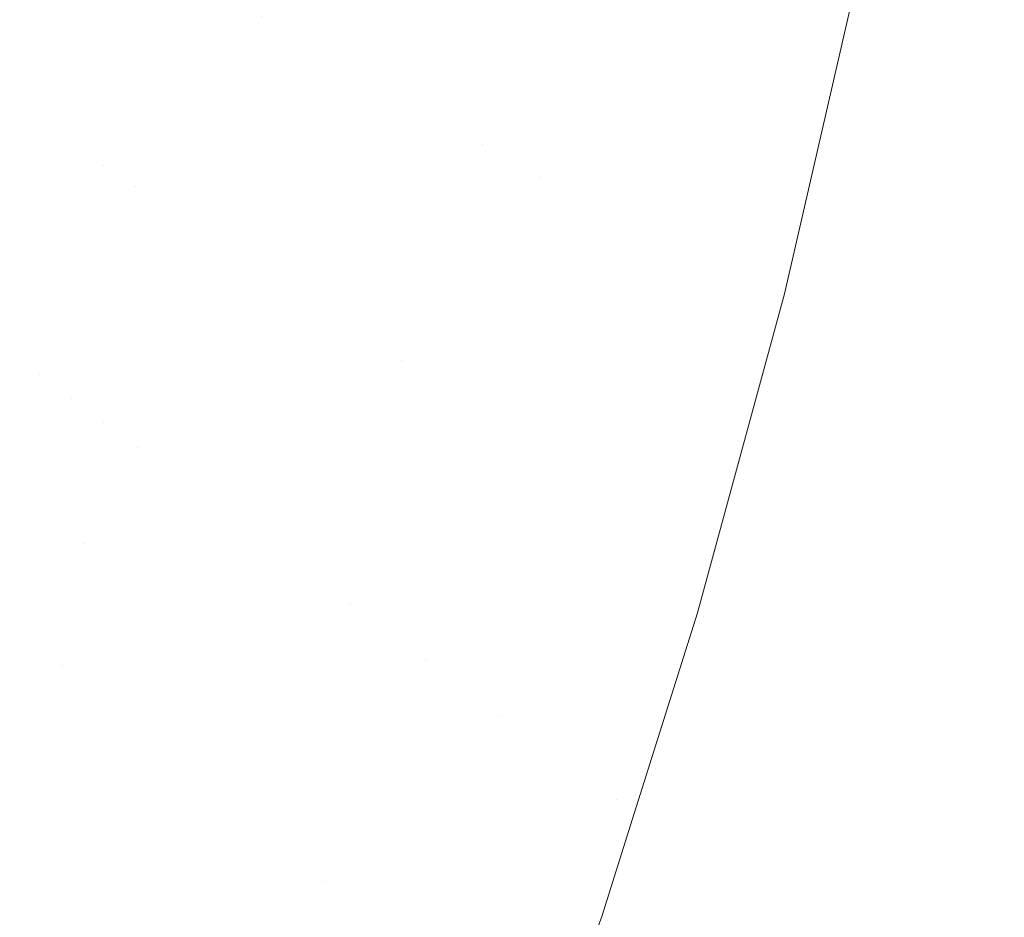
# Model space of a CAD drawing. Header units: centimetres. Extents: x -17.1 to 18.2, y 3.4 to 5.2.
# Tile 245 of 256: x 6.3749 to 6.4224, y 3.7638 to 3.8071. Entities that reach past the tile are written whole.
import ezdxf

# ---------------------------------------------------------------- set-up
doc = ezdxf.new("R2010")
doc.units = ezdxf.units.CM
doc.header["$LTSCALE"] = 2.54
doc.layers.add('Lucido design-1', color=7, linetype='Continuous')

# ---------------------------------------------------------------- blocks, each defined once
blk = doc.blocks.new('Gruppo-4-1')
at = {"color": 7, "linetype": 'Continuous', "lineweight": 9}
blk.add_3dface([(-17.020308, 5.100212, -1872.215514), (-17.020308, 3.500212, -1872.215514), (18.147234, 3.500212, -1872.215514), (18.147234, 5.100212, -1872.215514)], dxfattribs=at)
for points, invisible_edges in [([(18.147234, 5.100212, -1873.015514), (6.24222, 3.601209, -1873.015514), (6.247738, 3.602007, -1873.015514)], 9), ([(6.24222, 3.601209, -1873.015514), (18.147234, 5.100212, -1873.015514), (18.147234, 3.500212, -1873.015514)], 9), ([(18.147234, 5.100212, -1873.015514), (6.247738, 3.602007, -1873.015514), (6.250767, 3.602575, -1873.015514)], 9), ([(6.250767, 3.602575, -1873.015514), (6.253268, 3.603044, -1873.015514), (18.147234, 5.100212, -1873.015514)], 10), ([(18.147234, 5.100212, -1873.015514), (6.253268, 3.603044, -1873.015514), (6.258817, 3.604324, -1873.015514)], 9), ([(18.147234, 5.100212, -1873.015514), (6.258817, 3.604324, -1873.015514), (6.26439, 3.605856, -1873.015514)], 9), ([(18.147234, 5.100212, -1873.015514), (6.26439, 3.605856, -1873.015514), (6.269994, 3.607647, -1873.015514)], 9), ([(18.147234, 5.100212, -1873.015514), (6.269994, 3.607647, -1873.015514), (6.275634, 3.609711, -1873.015514)], 9), ([(18.147234, 5.100212, -1873.015514), (6.275634, 3.609711, -1873.015514), (6.281313, 3.612058, -1873.015514)], 9), ([(18.147234, 5.100212, -1873.015514), (6.281313, 3.612058, -1873.015514), (6.287038, 3.614703, -1873.015514)], 9), ([(18.147234, 5.100212, -1873.015514), (6.287038, 3.614703, -1873.015514), (6.292811, 3.617664, -1873.015514)], 9), ([(18.147234, 5.100212, -1873.015514), (6.292811, 3.617664, -1873.015514), (6.298004, 3.620601, -1873.015514), (6.298635, 3.620958, -1873.015514)], 9), ([(18.147234, 5.100212, -1873.015514), (6.298635, 3.620958, -1873.015514), (6.304513, 3.624607, -1873.015514)], 9), ([(18.147234, 5.100212, -1873.015514), (6.304513, 3.624607, -1873.015514), (6.310445, 3.628633, -1873.015514)], 9), ([(18.147234, 5.100212, -1873.015514), (6.310445, 3.628633, -1873.015514), (6.316431, 3.633061, -1873.015514)], 9), ([(18.147234, 5.100212, -1873.015514), (6.316431, 3.633061, -1873.015514), (6.319508, 3.635537, -1873.015514), (6.322469, 3.637919, -1873.015514)], 9), ([(18.147234, 5.100212, -1873.015514), (6.322469, 3.637919, -1873.015514), (6.328555, 3.643236, -1873.015514)], 9), ([(18.147234, 5.100212, -1873.015514), (6.328555, 3.643236, -1873.015514), (6.334685, 3.649043, -1873.015514)], 9), ([(18.147234, 5.100212, -1873.015514), (6.334685, 3.649043, -1873.015514), (6.340848, 3.655373, -1873.015514)], 9), ([(18.147234, 5.100212, -1873.015514), (6.340848, 3.655373, -1873.015514), (6.347034, 3.662262, -1873.015514)], 9), ([(18.147234, 5.100212, -1873.015514), (6.347034, 3.662262, -1873.015514), (6.353228, 3.669745, -1873.015514)], 9), ([(18.147234, 5.100212, -1873.015514), (6.353228, 3.669745, -1873.015514), (6.356636, 3.674215, -1873.015514)], 9), ([(6.356636, 3.674215, -1873.015514), (6.359413, 3.677858, -1873.015514), (18.147234, 5.100212, -1873.015514)], 10), ([(18.147234, 5.100212, -1873.015514), (6.359413, 3.677858, -1873.015514), (6.365564, 3.686638, -1873.015514)], 9), ([(6.365564, 3.686638, -1873.015514), (6.369371, 3.692466, -1873.015514), (18.147234, 5.100212, -1873.015514)], 10), ([(18.147234, 5.100212, -1873.015514), (6.369371, 3.692466, -1873.015514), (6.371905, 3.696635, -1873.015514)], 9), ([(6.371905, 3.696635, -1873.015514), (6.375446, 3.702463, -1873.015514), (18.147234, 5.100212, -1873.015514)], 10), ([(18.147234, 5.100212, -1873.015514), (6.375446, 3.702463, -1873.015514), (6.381366, 3.713153, -1873.015514)], 9), ([(18.147234, 5.100212, -1873.015514), (6.381366, 3.713153, -1873.015514), (6.384928, 3.720239, -1873.015514)], 9), ([(6.384928, 3.720239, -1873.015514), (6.387131, 3.72462, -1873.015514), (18.147234, 5.100212, -1873.015514)], 10), ([(18.147234, 5.100212, -1873.015514), (6.387131, 3.72462, -1873.015514), (6.392692, 3.736882, -1873.015514)], 9), ([(6.392692, 3.736882, -1873.015514), (6.397999, 3.749945, -1873.015514), (18.147234, 5.100212, -1873.015514)], 10), ([(18.147234, 5.100212, -1873.015514), (6.397999, 3.749945, -1873.015514), (6.402994, 3.763808, -1873.015514)], 9), ([(18.147234, 5.100212, -1873.015514), (6.402994, 3.763808, -1873.015514), (6.404562, 3.768772, -1873.015514)], 9), ([(6.404562, 3.768772, -1873.015514), (6.40762, 3.778454, -1873.015514), (18.147234, 5.100212, -1873.015514)], 10), ([(6.40762, 3.778454, -1873.015514), (6.411813, 3.79385, -1873.015514), (18.147234, 5.100212, -1873.015514)], 10), ([(6.411813, 3.79385, -1873.015514), (6.415513, 3.809947, -1873.015514), (18.147234, 5.100212, -1873.015514)], 10), ([(6.398905, 3.812436, -1873.012437), (6.402073, 3.822686, -1873.012805), (6.397247, 3.801064, -1873.012805)], 11), ([(6.402073, 3.822686, -1873.012805), (6.403029, 3.822265, -1873.01315), (6.398177, 3.800526, -1873.01315), (6.397247, 3.801064, -1873.012805)], 15), ([(6.399112, 3.799984, -1873.013472), (6.398177, 3.800526, -1873.01315), (6.403029, 3.822265, -1873.01315), (6.403989, 3.821841, -1873.013472)], 15), ([(6.403989, 3.821841, -1873.013472), (6.404955, 3.821416, -1873.013772), (6.400051, 3.799441, -1873.013772), (6.399112, 3.799984, -1873.013472)], 15), ([(6.400051, 3.799441, -1873.013772), (6.404955, 3.821416, -1873.013772), (6.405925, 3.820989, -1873.014048)], 11), ([(6.400051, 3.799441, -1873.013772), (6.405925, 3.820989, -1873.014048), (6.394471, 3.776228, -1873.014048)], 11), ([(6.405925, 3.820989, -1873.014048), (6.406898, 3.82056, -1873.014301), (6.395382, 3.775557, -1873.014301), (6.394471, 3.776228, -1873.014048)], 15), ([(6.396297, 3.774883, -1873.01453), (6.395382, 3.775557, -1873.014301), (6.406898, 3.82056, -1873.014301), (6.407875, 3.82013, -1873.01453)], 15), ([(6.407875, 3.82013, -1873.01453), (6.408856, 3.819698, -1873.014736), (6.397215, 3.774208, -1873.014736), (6.396297, 3.774883, -1873.01453)], 15), ([(6.398136, 3.77353, -1873.014918), (6.397215, 3.774208, -1873.014736), (6.408856, 3.819698, -1873.014736), (6.409839, 3.819265, -1873.014918)], 15), ([(6.409839, 3.819265, -1873.014918), (6.410825, 3.818831, -1873.015076), (6.399059, 3.77285, -1873.015076), (6.398136, 3.77353, -1873.014918)], 15), ([(6.399984, 3.77217, -1873.015209), (6.399059, 3.77285, -1873.015076), (6.410825, 3.818831, -1873.015076), (6.411813, 3.818396, -1873.015209)], 15), ([(6.411813, 3.818396, -1873.015209), (6.412802, 3.81796, -1873.015319), (6.400911, 3.771487, -1873.015319), (6.399984, 3.77217, -1873.015209)], 15), ([(6.401839, 3.770804, -1873.015404), (6.400911, 3.771487, -1873.015319), (6.412802, 3.81796, -1873.015319), (6.413794, 3.817524, -1873.015404)], 15), ([(6.413794, 3.817524, -1873.015404), (6.414786, 3.817087, -1873.015465), (6.402768, 3.77012, -1873.015465), (6.401839, 3.770804, -1873.015404)], 15), ([(6.389865, 3.817026, -1873.007589), (6.387418, 3.806756, -1873.007589), (6.386568, 3.807248, -1873.006994)], 11), ([(6.388277, 3.806259, -1873.008165), (6.387418, 3.806756, -1873.007589), (6.389865, 3.817026, -1873.007589), (6.390736, 3.816584, -1873.008165)], 15), ([(6.403698, 3.769436, -1873.015502), (6.402768, 3.77012, -1873.015465), (6.414786, 3.817087, -1873.015465), (6.415779, 3.816649, -1873.015502)], 15), ([(6.390736, 3.816584, -1873.008165), (6.391616, 3.816137, -1873.008722), (6.389143, 3.805757, -1873.008722), (6.388277, 3.806259, -1873.008165)], 15), ([(6.415513, 3.809947, -1873.015514), (6.411813, 3.79385, -1873.015514), (6.403698, 3.769436, -1873.015502), (6.415779, 3.816649, -1873.015502)], 14), ([(6.390017, 3.805251, -1873.009258), (6.389143, 3.805757, -1873.008722), (6.391616, 3.816137, -1873.008722), (6.392503, 3.815687, -1873.009258)], 15), ([(6.392503, 3.815687, -1873.009258), (6.393397, 3.815233, -1873.009775), (6.390898, 3.804741, -1873.009775), (6.390017, 3.805251, -1873.009258)], 15), ([(6.391786, 3.804227, -1873.010272), (6.390898, 3.804741, -1873.009775), (6.393397, 3.815233, -1873.009775), (6.394299, 3.814775, -1873.010272)], 15), ([(6.394299, 3.814775, -1873.010272), (6.395207, 3.814314, -1873.010748), (6.392681, 3.803709, -1873.010748), (6.391786, 3.804227, -1873.010272)], 15), ([(6.374908, 3.814, -1872.996074), (6.376334, 3.813174, -1872.99772), (6.373714, 3.803486, -1872.99772), (6.372312, 3.804403, -1872.996074)], 15), ([(6.393582, 3.803187, -1873.011202), (6.392681, 3.803709, -1873.010748), (6.395207, 3.814314, -1873.010748), (6.396122, 3.813849, -1873.011202)], 15), ([(6.396122, 3.813849, -1873.011202), (6.397044, 3.813381, -1873.011636), (6.39449, 3.802661, -1873.011636), (6.393582, 3.803187, -1873.011202)], 15), ([(6.375156, 3.802541, -1872.999315), (6.373714, 3.803486, -1872.99772), (6.376334, 3.813174, -1872.99772), (6.377802, 3.812324, -1872.999315)], 15), ([(6.395403, 3.802132, -1873.012047), (6.39449, 3.802661, -1873.011636), (6.397044, 3.813381, -1873.011636), (6.397971, 3.81291, -1873.012047)], 15), ([(6.397971, 3.81291, -1873.012047), (6.398905, 3.812436, -1873.012437), (6.396323, 3.801599, -1873.012437), (6.395403, 3.802132, -1873.012047)], 15), ([(6.377802, 3.812324, -1872.999315), (6.379311, 3.811451, -1873.000853), (6.376638, 3.80157, -1873.000853), (6.375156, 3.802541, -1872.999315)], 15), ([(6.397247, 3.801064, -1873.012805), (6.396323, 3.801599, -1873.012437), (6.398905, 3.812436, -1873.012437)], 11), ([(6.376638, 3.80157, -1873.000853), (6.379311, 3.811451, -1873.000853), (6.380858, 3.810555, -1873.002333), (6.378159, 3.800574, -1873.002333)], 15), ([(6.378933, 3.800067, -1873.003049), (6.378159, 3.800574, -1873.002333), (6.380858, 3.810555, -1873.002333), (6.382444, 3.809636, -1873.003749)], 15), ([(6.382444, 3.809636, -1873.003749), (6.379717, 3.799554, -1873.003749), (6.378933, 3.800067, -1873.003049)], 11), ([(6.38051, 3.799034, -1873.004433), (6.379717, 3.799554, -1873.003749), (6.382444, 3.809636, -1873.003749), (6.384067, 3.808696, -1873.0051)], 15), ([(6.384067, 3.808696, -1873.0051), (6.381312, 3.798509, -1873.0051), (6.38051, 3.799034, -1873.004433)], 11), ([(6.382122, 3.797978, -1873.005749), (6.381312, 3.798509, -1873.0051), (6.384067, 3.808696, -1873.0051), (6.384892, 3.808219, -1873.005749)], 15), ([(6.384892, 3.808219, -1873.005749), (6.385726, 3.807736, -1873.006381), (6.382941, 3.797442, -1873.006381), (6.382122, 3.797978, -1873.005749)], 15), ([(6.383769, 3.7969, -1873.006994), (6.382941, 3.797442, -1873.006381), (6.385726, 3.807736, -1873.006381), (6.386568, 3.807248, -1873.006994)], 15), ([(6.386568, 3.807248, -1873.006994), (6.387418, 3.806756, -1873.007589), (6.384604, 3.796353, -1873.007589), (6.383769, 3.7969, -1873.006994)], 15), ([(6.385448, 3.7958, -1873.008165), (6.384604, 3.796353, -1873.007589), (6.387418, 3.806756, -1873.007589), (6.388277, 3.806259, -1873.008165)], 15), ([(6.388277, 3.806259, -1873.008165), (6.389143, 3.805757, -1873.008722), (6.386299, 3.795243, -1873.008722), (6.385448, 3.7958, -1873.008165)], 15), ([(6.387157, 3.79468, -1873.009258), (6.386299, 3.795243, -1873.008722), (6.389143, 3.805757, -1873.008722), (6.390017, 3.805251, -1873.009258)], 15), ([(6.390017, 3.805251, -1873.009258), (6.390898, 3.804741, -1873.009775), (6.388023, 3.794113, -1873.009775), (6.387157, 3.79468, -1873.009258)], 15), ([(6.388895, 3.793542, -1873.010272), (6.388023, 3.794113, -1873.009775), (6.390898, 3.804741, -1873.009775), (6.391786, 3.804227, -1873.010272)], 15), ([(6.391786, 3.804227, -1873.010272), (6.392681, 3.803709, -1873.010748), (6.389775, 3.792966, -1873.010748), (6.388895, 3.793542, -1873.010272)], 15), ([(6.372144, 3.792662, -1872.999315), (6.370731, 3.793702, -1872.99772), (6.373714, 3.803486, -1872.99772), (6.375156, 3.802541, -1872.999315)], 15), ([(6.39066, 3.792386, -1873.011202), (6.389775, 3.792966, -1873.010748), (6.392681, 3.803709, -1873.010748), (6.393582, 3.803187, -1873.011202)], 15), ([(6.393582, 3.803187, -1873.011202), (6.39449, 3.802661, -1873.011636), (6.391552, 3.791802, -1873.011636), (6.39066, 3.792386, -1873.011202)], 15), ([(6.375156, 3.802541, -1872.999315), (6.376638, 3.80157, -1873.000853), (6.373596, 3.791593, -1873.000853), (6.372144, 3.792662, -1872.999315)], 15), ([(6.39245, 3.791214, -1873.012047), (6.391552, 3.791802, -1873.011636), (6.39449, 3.802661, -1873.011636), (6.395403, 3.802132, -1873.012047)], 15), ([(6.395403, 3.802132, -1873.012047), (6.396323, 3.801599, -1873.012437), (6.393353, 3.790622, -1873.012437), (6.39245, 3.791214, -1873.012047)], 15), ([(6.378159, 3.800574, -1873.002333), (6.375086, 3.790497, -1873.002333), (6.373596, 3.791593, -1873.000853), (6.376638, 3.80157, -1873.000853)], 15), ([(6.393353, 3.790622, -1873.012437), (6.396323, 3.801599, -1873.012437), (6.397247, 3.801064, -1873.012805)], 11), ([(6.393353, 3.790622, -1873.012437), (6.397247, 3.801064, -1873.012805), (6.390864, 3.778883, -1873.012805)], 11), ([(6.397247, 3.801064, -1873.012805), (6.398177, 3.800526, -1873.01315), (6.391759, 3.778224, -1873.01315), (6.390864, 3.778883, -1873.012805)], 15), ([(6.375845, 3.789938, -1873.003049), (6.375086, 3.790497, -1873.002333), (6.378159, 3.800574, -1873.002333), (6.378933, 3.800067, -1873.003049)], 15), ([(6.392659, 3.777561, -1873.013472), (6.391759, 3.778224, -1873.01315), (6.398177, 3.800526, -1873.01315), (6.399112, 3.799984, -1873.013472)], 15), ([(6.378933, 3.800067, -1873.003049), (6.379717, 3.799554, -1873.003749), (6.376613, 3.789373, -1873.003749), (6.375845, 3.789938, -1873.003049)], 15), ([(6.399112, 3.799984, -1873.013472), (6.400051, 3.799441, -1873.013772), (6.393563, 3.776896, -1873.013772), (6.392659, 3.777561, -1873.013472)], 15), ([(6.37739, 3.788801, -1873.004433), (6.376613, 3.789373, -1873.003749), (6.379717, 3.799554, -1873.003749), (6.38051, 3.799034, -1873.004433)], 15), ([(6.394471, 3.776228, -1873.014048), (6.393563, 3.776896, -1873.013772), (6.400051, 3.799441, -1873.013772)], 11), ([(6.38051, 3.799034, -1873.004433), (6.381312, 3.798509, -1873.0051), (6.378175, 3.788222, -1873.0051), (6.37739, 3.788801, -1873.004433)], 15), ([(6.37897, 3.787638, -1873.005749), (6.378175, 3.788222, -1873.0051), (6.381312, 3.798509, -1873.0051), (6.382122, 3.797978, -1873.005749)], 15), ([(6.382122, 3.797978, -1873.005749), (6.382941, 3.797442, -1873.006381), (6.379772, 3.787047, -1873.006381), (6.37897, 3.787638, -1873.005749)], 15), ([(6.380583, 3.78645, -1873.006994), (6.379772, 3.787047, -1873.006381), (6.382941, 3.797442, -1873.006381), (6.383769, 3.7969, -1873.006994)], 15), ([(6.383769, 3.7969, -1873.006994), (6.384604, 3.796353, -1873.007589), (6.381401, 3.785848, -1873.007589), (6.380583, 3.78645, -1873.006994)], 15), ([(6.382228, 3.78524, -1873.008165), (6.381401, 3.785848, -1873.007589), (6.384604, 3.796353, -1873.007589), (6.385448, 3.7958, -1873.008165)], 15), ([(6.385448, 3.7958, -1873.008165), (6.386299, 3.795243, -1873.008722), (6.383062, 3.784626, -1873.008722), (6.382228, 3.78524, -1873.008165)], 15), ([(6.383903, 3.784007, -1873.009258), (6.383062, 3.784626, -1873.008722), (6.386299, 3.795243, -1873.008722), (6.387157, 3.79468, -1873.009258)], 15), ([(6.387157, 3.79468, -1873.009258), (6.388023, 3.794113, -1873.009775), (6.384751, 3.783382, -1873.009775), (6.383903, 3.784007, -1873.009258)], 15), ([(6.385606, 3.782753, -1873.010272), (6.384751, 3.783382, -1873.009775), (6.388023, 3.794113, -1873.009775), (6.388895, 3.793542, -1873.010272)], 15), ([(6.388895, 3.793542, -1873.010272), (6.389775, 3.792966, -1873.010748), (6.386467, 3.782119, -1873.010748), (6.385606, 3.782753, -1873.010272)], 15), ([(6.411813, 3.79385, -1873.015514), (6.40762, 3.778454, -1873.015514), (6.403698, 3.769436, -1873.015502)], 10), ([(6.387335, 3.78148, -1873.011202), (6.386467, 3.782119, -1873.010748), (6.389775, 3.792966, -1873.010748), (6.39066, 3.792386, -1873.011202)], 15), ([(6.39066, 3.792386, -1873.011202), (6.391552, 3.791802, -1873.011636), (6.388209, 3.780837, -1873.011636), (6.387335, 3.78148, -1873.011202)], 15), ([(6.37193, 3.78658, -1873.000853), (6.373596, 3.791593, -1873.000853), (6.375086, 3.790497, -1873.002333), (6.373404, 3.785432, -1873.002333)], 15), ([(6.389089, 3.780189, -1873.012047), (6.388209, 3.780837, -1873.011636), (6.391552, 3.791802, -1873.011636), (6.39245, 3.791214, -1873.012047)], 15), ([(6.39245, 3.791214, -1873.012047), (6.393353, 3.790622, -1873.012437), (6.389974, 3.779538, -1873.012437), (6.389089, 3.780189, -1873.012047)], 15), ([(6.390864, 3.778883, -1873.012805), (6.389974, 3.779538, -1873.012437), (6.393353, 3.790622, -1873.012437)], 11), ([(6.373404, 3.785432, -1873.002333), (6.375086, 3.790497, -1873.002333), (6.375845, 3.789938, -1873.003049)], 11), ([(6.375845, 3.789938, -1873.003049), (6.376613, 3.789373, -1873.003749), (6.374913, 3.784256, -1873.003749), (6.373404, 3.785432, -1873.002333)], 15), ([(6.374913, 3.784256, -1873.003749), (6.376613, 3.789373, -1873.003749), (6.37739, 3.788801, -1873.004433)], 11), ([(6.37739, 3.788801, -1873.004433), (6.378175, 3.788222, -1873.0051), (6.376458, 3.783053, -1873.0051), (6.374913, 3.784256, -1873.003749)], 15), ([(6.376458, 3.783053, -1873.0051), (6.378175, 3.788222, -1873.0051), (6.37897, 3.787638, -1873.005749)], 11), ([(6.37897, 3.787638, -1873.005749), (6.379772, 3.787047, -1873.006381), (6.378037, 3.781823, -1873.006381), (6.376458, 3.783053, -1873.0051)], 15), ([(6.378037, 3.781823, -1873.006381), (6.379772, 3.787047, -1873.006381), (6.380583, 3.78645, -1873.006994)], 11), ([(6.378037, 3.781823, -1873.006381), (6.380583, 3.78645, -1873.006994), (6.37699, 3.775937, -1873.006994)], 11), ([(6.380583, 3.78645, -1873.006994), (6.381401, 3.785848, -1873.007589), (6.377789, 3.775279, -1873.007589), (6.37699, 3.775937, -1873.006994)], 15), ([(6.374913, 3.784256, -1873.003749), (6.373112, 3.779129, -1873.003749), (6.371621, 3.780357, -1873.002333), (6.373404, 3.785432, -1873.002333)], 15), ([(6.378596, 3.774614, -1873.008165), (6.377789, 3.775279, -1873.007589), (6.381401, 3.785848, -1873.007589), (6.382228, 3.78524, -1873.008165)], 15), ([(6.382228, 3.78524, -1873.008165), (6.383062, 3.784626, -1873.008722), (6.379411, 3.773943, -1873.008722), (6.378596, 3.774614, -1873.008165)], 15), ([(6.380232, 3.773267, -1873.009258), (6.379411, 3.773943, -1873.008722), (6.383062, 3.784626, -1873.008722), (6.383903, 3.784007, -1873.009258)], 15), ([(6.376458, 3.783053, -1873.0051), (6.374638, 3.777873, -1873.0051), (6.373112, 3.779129, -1873.003749), (6.374913, 3.784256, -1873.003749)], 15), ([(6.383903, 3.784007, -1873.009258), (6.384751, 3.783382, -1873.009775), (6.381061, 3.772585, -1873.009775), (6.380232, 3.773267, -1873.009258)], 15), ([(6.378037, 3.781823, -1873.006381), (6.376198, 3.776589, -1873.006381), (6.374638, 3.777873, -1873.0051), (6.376458, 3.783053, -1873.0051)], 15), ([(6.381896, 3.771898, -1873.010272), (6.381061, 3.772585, -1873.009775), (6.384751, 3.783382, -1873.009775), (6.385606, 3.782753, -1873.010272)], 15), ([(6.385606, 3.782753, -1873.010272), (6.386467, 3.782119, -1873.010748), (6.382738, 3.771205, -1873.010748), (6.381896, 3.771898, -1873.010272)], 15), ([(6.383585, 3.770507, -1873.011202), (6.382738, 3.771205, -1873.010748), (6.386467, 3.782119, -1873.010748), (6.387335, 3.78148, -1873.011202)], 15), ([(6.37699, 3.775937, -1873.006994), (6.376198, 3.776589, -1873.006381), (6.378037, 3.781823, -1873.006381)], 11), ([(6.387335, 3.78148, -1873.011202), (6.388209, 3.780837, -1873.011636), (6.384439, 3.769804, -1873.011636), (6.383585, 3.770507, -1873.011202)], 15), ([(6.385298, 3.769097, -1873.012047), (6.384439, 3.769804, -1873.011636), (6.388209, 3.780837, -1873.011636), (6.389089, 3.780189, -1873.012047)], 15), ([(6.389089, 3.780189, -1873.012047), (6.389974, 3.779538, -1873.012437), (6.386162, 3.768385, -1873.012437), (6.385298, 3.769097, -1873.012047)], 15), ([(6.387032, 3.767669, -1873.012805), (6.386162, 3.768385, -1873.012437), (6.389974, 3.779538, -1873.012437), (6.390864, 3.778883, -1873.012805)], 15), ([(6.390864, 3.778883, -1873.012805), (6.391759, 3.778224, -1873.01315), (6.387906, 3.76695, -1873.01315), (6.387032, 3.767669, -1873.012805)], 15), ([(6.40762, 3.778454, -1873.015514), (6.404562, 3.768772, -1873.015514), (6.403698, 3.769436, -1873.015502)], 10), ([(6.372713, 3.772686, -1873.0051), (6.374638, 3.777873, -1873.0051), (6.376198, 3.776589, -1873.006381), (6.374253, 3.771348, -1873.006381)], 15), ([(6.388785, 3.766226, -1873.013472), (6.387906, 3.76695, -1873.01315), (6.391759, 3.778224, -1873.01315), (6.392659, 3.777561, -1873.013472)], 15), ([(6.392659, 3.777561, -1873.013472), (6.393563, 3.776896, -1873.013772), (6.389668, 3.765499, -1873.013772), (6.388785, 3.766226, -1873.013472)], 15), ([(6.389668, 3.765499, -1873.013772), (6.393563, 3.776896, -1873.013772), (6.394471, 3.776228, -1873.014048)], 11), ([(6.374253, 3.771348, -1873.006381), (6.376198, 3.776589, -1873.006381), (6.37699, 3.775937, -1873.006994)], 11), ([(6.374253, 3.771348, -1873.006381), (6.37699, 3.775937, -1873.006994), (6.37297, 3.7654, -1873.006994)], 11), ([(6.37699, 3.775937, -1873.006994), (6.377789, 3.775279, -1873.007589), (6.373748, 3.764686, -1873.007589), (6.37297, 3.7654, -1873.006994)], 15), ([(6.389668, 3.765499, -1873.013772), (6.394471, 3.776228, -1873.014048), (6.386174, 3.753285, -1873.014048)], 11), ([(6.394471, 3.776228, -1873.014048), (6.395382, 3.775557, -1873.014301), (6.387041, 3.75249, -1873.014301), (6.386174, 3.753285, -1873.014048)], 15), ([(6.38791, 3.751692, -1873.01453), (6.387041, 3.75249, -1873.014301), (6.395382, 3.775557, -1873.014301), (6.396297, 3.774883, -1873.01453)], 15), ([(6.374534, 3.763965, -1873.008165), (6.373748, 3.764686, -1873.007589), (6.377789, 3.775279, -1873.007589), (6.378596, 3.774614, -1873.008165)], 15), ([(6.378596, 3.774614, -1873.008165), (6.379411, 3.773943, -1873.008722), (6.375327, 3.763238, -1873.008722), (6.374534, 3.763965, -1873.008165)], 15), ([(6.396297, 3.774883, -1873.01453), (6.397215, 3.774208, -1873.014736), (6.388783, 3.750891, -1873.014736), (6.38791, 3.751692, -1873.01453)], 15), ([(6.388783, 3.750891, -1873.014736), (6.397215, 3.774208, -1873.014736), (6.398136, 3.77353, -1873.014918)], 11), ([(6.376126, 3.762504, -1873.009258), (6.375327, 3.763238, -1873.008722), (6.379411, 3.773943, -1873.008722), (6.380232, 3.773267, -1873.009258)], 15), ([(6.388783, 3.750891, -1873.014736), (6.398136, 3.77353, -1873.014918), (6.379205, 3.726755, -1873.014918)], 11), ([(6.398136, 3.77353, -1873.014918), (6.399059, 3.77285, -1873.015076), (6.380026, 3.725825, -1873.015076), (6.379205, 3.726755, -1873.014918)], 15), ([(6.380232, 3.773267, -1873.009258), (6.381061, 3.772585, -1873.009775), (6.376933, 3.761764, -1873.009775), (6.376126, 3.762504, -1873.009258)], 15), ([(6.377746, 3.761018, -1873.010272), (6.376933, 3.761764, -1873.009775), (6.381061, 3.772585, -1873.009775), (6.381896, 3.771898, -1873.010272)], 15), ([(6.380849, 3.724892, -1873.015209), (6.380026, 3.725825, -1873.015076), (6.399059, 3.77285, -1873.015076), (6.399984, 3.77217, -1873.015209)], 15), ([(6.399984, 3.77217, -1873.015209), (6.400911, 3.771487, -1873.015319), (6.381674, 3.723958, -1873.015319), (6.380849, 3.724892, -1873.015209)], 15), ([(6.381896, 3.771898, -1873.010272), (6.382738, 3.771205, -1873.010748), (6.378565, 3.760267, -1873.010748), (6.377746, 3.761018, -1873.010272)], 15), ([(6.37939, 3.75951, -1873.011202), (6.378565, 3.760267, -1873.010748), (6.382738, 3.771205, -1873.010748), (6.383585, 3.770507, -1873.011202)], 15), ([(6.3825, 3.723023, -1873.015404), (6.381674, 3.723958, -1873.015319), (6.400911, 3.771487, -1873.015319), (6.401839, 3.770804, -1873.015404)], 15), ([(6.401839, 3.770804, -1873.015404), (6.402768, 3.77012, -1873.015465), (6.383327, 3.722087, -1873.015465), (6.3825, 3.723023, -1873.015404)], 15), ([(6.383585, 3.770507, -1873.011202), (6.384439, 3.769804, -1873.011636), (6.380221, 3.758747, -1873.011636), (6.37939, 3.75951, -1873.011202)], 15), ([(6.381057, 3.75798, -1873.012047), (6.380221, 3.758747, -1873.011636), (6.384439, 3.769804, -1873.011636), (6.385298, 3.769097, -1873.012047)], 15), ([(6.384154, 3.721149, -1873.015502), (6.383327, 3.722087, -1873.015465), (6.402768, 3.77012, -1873.015465), (6.403698, 3.769436, -1873.015502)], 15), ([(6.402994, 3.763808, -1873.015514), (6.397999, 3.749945, -1873.015514), (6.384154, 3.721149, -1873.015502), (6.403698, 3.769436, -1873.015502)], 14), ([(6.403698, 3.769436, -1873.015502), (6.404562, 3.768772, -1873.015514), (6.402994, 3.763808, -1873.015514)], 9), ([(6.385298, 3.769097, -1873.012047), (6.386162, 3.768385, -1873.012437), (6.381898, 3.757208, -1873.012437), (6.381057, 3.75798, -1873.012047)], 15), ([(6.382745, 3.756432, -1873.012805), (6.381898, 3.757208, -1873.012437), (6.386162, 3.768385, -1873.012437), (6.387032, 3.767669, -1873.012805)], 15), ([(6.387032, 3.767669, -1873.012805), (6.387906, 3.76695, -1873.01315), (6.383596, 3.755651, -1873.01315), (6.382745, 3.756432, -1873.012805)], 15), ([(6.384451, 3.754866, -1873.013472), (6.383596, 3.755651, -1873.01315), (6.387906, 3.76695, -1873.01315), (6.388785, 3.766226, -1873.013472)], 15), ([(6.388785, 3.766226, -1873.013472), (6.389668, 3.765499, -1873.013772), (6.385311, 3.754077, -1873.013772), (6.384451, 3.754866, -1873.013472)], 15), ([(6.386174, 3.753285, -1873.014048), (6.385311, 3.754077, -1873.013772), (6.389668, 3.765499, -1873.013772)], 11), ([(6.374534, 3.763965, -1873.008165), (6.375327, 3.763238, -1873.008722), (6.373116, 3.75789, -1873.008722), (6.371561, 3.759395, -1873.007589)], 15)]:
    blk.add_3dface(points, dxfattribs=dict(at, invisible_edges=invisible_edges))
blk = doc.blocks.new('Gruppo-5-1')
at = {"color": 7}
blk.add_blockref('Gruppo-4-1', (0, 0), dxfattribs=at)

msp = doc.modelspace()

# ---------------------------------------------------------------- block references
at = {"layer": 'Lucido design-1', "color": 7}
msp.add_blockref('Gruppo-5-1', (0, 0), dxfattribs=at)

doc.saveas('drawing.dxf')
